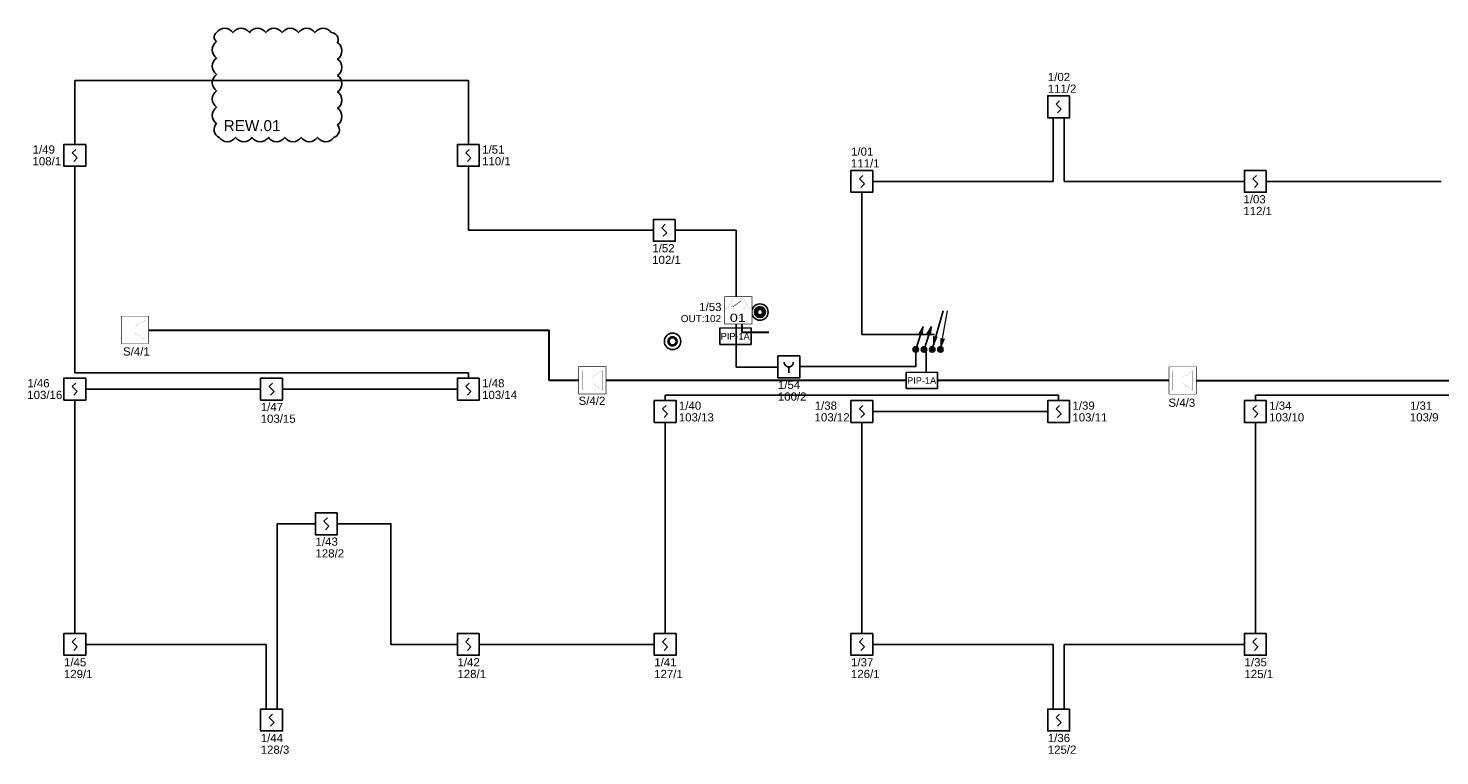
# Model space of a CAD drawing. Header units: millimetres. Extents: x 38406 to 47609, y 14807 to 20150.
# Tile 1 of 3: x 38406 to 40989, y 14881 to 16212. Entities that reach past the tile are written whole.
import ezdxf
from ezdxf.enums import TextEntityAlignment as Align

# ---------------------------------------------------------------- set-up
doc = ezdxf.new("R2010")
doc.units = ezdxf.units.MM
for name, color, linetype in [('_IE_REW01', 30, 'Continuous'), ('_IE_SAP_elementy', 1, 'Continuous'), ('ppoz_ADRESY', 30, 'Continuous'), ('ppoz_czujki', 1, 'Continuous'), ('ppoz_linie dozorowe', 1, 'Continuous')]:
    doc.layers.add(name, color=color, linetype=linetype)
for name, color, linetype, lineweight in [('_IE_SAP', 240, 'Continuous', 15), ('_IE_SAP_sygnalizator akustyczny', 240, 'Continuous', 15), ('ppoz_linie_sygnalizatory', 5, 'Continuous', 30)]:
    doc.layers.add(name, color=color, linetype=linetype, lineweight=lineweight)
doc.styles.add('ARIAL', font='arial.ttf')
doc.styles.get("Standard").update_dxf_attribs({"font": 'ARIAL.TTF'})
doc.styles.add('STYLE1', font='arial.ttf')

# ---------------------------------------------------------------- blocks, each defined once
blk = doc.blocks.new('*U10625')
blk.add_wipeout([(-25, -25), (-25, 25), (25, 25), (25, -25)])
for points, const_width in [([(-25, -25), (-25, 25), (25, 25), (25, -25)], 1), ([(-18, -18), (-18, 18), (0, 18), (0, -18)], 0.18), ([(0, -5.4), (0, 5.4), (18, 18), (18, -18)], 0.18)]:
    blk.add_lwpolyline(points, close=True, dxfattribs=dict(const_width=const_width))
blk = doc.blocks.new('*U10627')
blk.add_wipeout([(-25, -25), (-25, 25), (25, 25), (25, -25)])
for points, const_width in [([(-25, -25), (-25, 25), (25, 25), (25, -25)], 1), ([(-18, -18), (-18, 18), (0, 18), (0, -18)], 0.18), ([(0, -5.4), (0, 5.4), (18, 18), (18, -18)], 0.18)]:
    blk.add_lwpolyline(points, close=True, dxfattribs=dict(const_width=const_width))
blk = doc.blocks.new('*U10629')
blk.add_wipeout([(-25, -25), (-25, 25), (25, 25), (25, -25)])
for points, const_width in [([(-25, -25), (-25, 25), (25, 25), (25, -25)], 1), ([(-18, -18), (-18, 18), (0, 18), (0, -18)], 0.18), ([(0, -5.4), (0, 5.4), (18, 18), (18, -18)], 0.18)]:
    blk.add_lwpolyline(points, close=True, dxfattribs=dict(const_width=const_width))
blk = doc.blocks.new('*U24149')
at = {"color": 6}
blk.add_wipeout([(-25, -25), (-25, 25), (25, 25), (25, -25)], dxfattribs=at)
for points, const_width in [([(-25, -25), (-25, 25), (25, 25), (25, -25)], 1), ([(-22, 0), (-9.3, 22), (9.3, 22), (22, 0)], 0.22)]:
    blk.add_lwpolyline(points, close=True, dxfattribs=dict(at, const_width=const_width))
at = {"color": 6, "const_width": 0.2}
for points in [[(-14.2, 5), (-14.2, 5, -0.414214), (-11.7, 7.5), (-11.7, 7.5, -0.414214), (-9.2, 5), (-9.2, 5, -0.414214), (-11.7, 2.5), (-11.7, 2.5, -0.414214)], [(14.2, 5), (14.2, 5, 0.414214), (11.7, 7.5), (11.7, 7.5, 0.414214), (9.2, 5), (9.2, 5, 0.414214), (11.7, 2.5), (11.7, 2.5, 0.414214)]]:
    blk.add_lwpolyline(points, format="xyb", close=True, dxfattribs=at)
at = {"color": 6, "const_width": 1}
blk.add_lwpolyline([(-9.7, 6.5), (5.1, 17.5)], dxfattribs=at)
at = {"color": 6, "style": 'ARIAL', "width": 1.258108}
blk.add_text('01', height=15, dxfattribs=at).set_placement((-15.6, -21.2), (13.7, -21.2), align=Align.FIT)

msp = doc.modelspace()

# ---------------------------------------------------------------- hatches: boundary and pattern name
at = {"layer": '_IE_SAP'}
h = msp.add_hatch(color=256, dxfattribs=at)
h.dxf.hatch_style = 1
h.paths.add_polyline_path([(40035.9, 15653.3), (40043.4, 15666.6), (40041.6, 15651.4)])
h = msp.add_hatch(color=256, dxfattribs=at)
h.dxf.hatch_style = 1
h.paths.add_polyline_path([(40050.9, 15653.3), (40058.4, 15666.6), (40056.6, 15651.4)])
at = {"layer": '_IE_SAP', "lineweight": -3}
h = msp.add_hatch(color=256, dxfattribs=at)
edge = h.paths.add_edge_path()
edge.add_arc((40030, 15624.8), 5, 0, 360)
at = {"layer": '_IE_SAP'}
h = msp.add_hatch(color=256, dxfattribs=at)
h.dxf.hatch_style = 1
h.paths.add_polyline_path([(40068.3, 15647.7), (40062.5, 15633.6), (40062.5, 15648.9)])
at = {"layer": '_IE_SAP', "lineweight": -3}
h = msp.add_hatch(color=256, dxfattribs=at)
edge = h.paths.add_edge_path()
edge.add_arc((40075, 15624.8), 5, 0, 360)
at = {"layer": '_IE_SAP'}
h = msp.add_hatch(color=256, dxfattribs=at)
h.dxf.hatch_style = 1
h.paths.add_polyline_path([(40081.7, 15643.9), (40075.9, 15629.7), (40075.8, 15645)])
at = {"layer": '_IE_SAP_elementy', "lineweight": 25, "ltscale": 3}
h = msp.add_hatch(color=84, dxfattribs=at)
h.dxf.hatch_style = 1
edge = h.paths.add_edge_path()
edge.add_arc((39744.8, 15693.1), 10, 0, 360)
edge = h.paths.add_edge_path(flags=16)
edge.add_arc((39744.8, 15693.1), 5, 0, 360)
h = msp.add_hatch(color=84, dxfattribs=at)
h.dxf.hatch_style = 1
edge = h.paths.add_edge_path()
edge.add_arc((39584.9, 15639.6), 10, 0, 360)
edge = h.paths.add_edge_path(flags=16)
edge.add_arc((39584.9, 15639.6), 5, 0, 360)
at = {"layer": '_IE_SAP_sygnalizator akustyczny', "lineweight": -3}
h = msp.add_hatch(color=256, dxfattribs=at)
edge = h.paths.add_edge_path()
edge.add_arc((40045, 15624.8), 5, 0, 360)
h = msp.add_hatch(color=256, dxfattribs=at)
edge = h.paths.add_edge_path()
edge.add_arc((40045, 15624.8), 5, 0, 360)
h = msp.add_hatch(color=256, dxfattribs=at)
edge = h.paths.add_edge_path()
edge.add_arc((40060, 15624.8), 5, 0, 360)
h = msp.add_hatch(color=256, dxfattribs=at)
edge = h.paths.add_edge_path()
edge.add_arc((40060, 15624.8), 5, 0, 360)
at = {"layer": 'ppoz_linie_sygnalizatory', "lineweight": 25, "ltscale": 3}
h = msp.add_hatch(color=84, dxfattribs=at)
h.dxf.hatch_style = 1
edge = h.paths.add_edge_path()
edge.add_arc((39744.8, 15693.1), 10, 0, 360)
edge = h.paths.add_edge_path(flags=16)
edge.add_arc((39744.8, 15693.1), 5, 0, 360)

# ---------------------------------------------------------------- linework, layer by layer
at = {"layer": '_IE_REW01'}
msp.add_lwpolyline([(38750.6, 16204.6, -0.5206), (38780.6, 16204.6, -0.5206), (38810.6, 16204.6, -0.5206), (38840.6, 16204.6, -0.5206), (38870.6, 16204.6, -0.5206), (38900.6, 16204.6, -0.5206), (38930.6, 16204.6, -0.5206), (38960.6, 16204.6, -0.5206), (38972, 16186, -0.5206), (38972, 16156, -0.5206), (38972, 16126, -0.5206), (38972, 16096, -0.5206), (38972, 16066, -0.5206), (38972, 16036, -0.5206), (38965.4, 16012.6, -0.5206), (38935.4, 16012.6, -0.5206), (38905.4, 16012.6, -0.5206), (38875.4, 16012.6, -0.5206), (38845.4, 16012.6, -0.5206), (38815.4, 16012.6, -0.5206), (38785.4, 16012.6, -0.5206), (38755.4, 16012.6, -0.5206), (38750.6, 16037.9, -0.5206), (38750.6, 16067.9, -0.5206), (38750.6, 16097.9, -0.5206), (38750.6, 16127.9, -0.5206), (38750.6, 16157.9, -0.5206), (38750.6, 16187.9, -0.5206), (38750.6, 16204.6, -0.5206)], format="xyb", close=True, dxfattribs=at)
at = {"layer": '_IE_SAP'}
for p, q in [((40075, 15624.8), (40087.7, 15695.2)), ((40041.6, 15651.5), (40035.8, 15653.2)), ((40041.6, 15651.5), (40035.8, 15653.2)), ((40035.9, 15653.3), (40043.4, 15666.6)), ((40035.9, 15653.3), (40043.4, 15666.6)), ((40035.9, 15653.3), (40041.6, 15651.4)), ((40035.9, 15653.3), (40041.6, 15651.4)), ((40041.6, 15651.4), (40043.4, 15666.6)), ((40041.6, 15651.4), (40043.4, 15666.6)), ((40056.6, 15651.5), (40050.8, 15653.2)), ((40056.6, 15651.5), (40050.8, 15653.2)), ((40050.9, 15653.3), (40058.4, 15666.6)), ((40050.9, 15653.3), (40058.4, 15666.6)), ((40050.9, 15653.3), (40056.6, 15651.4)), ((40050.9, 15653.3), (40056.6, 15651.4)), ((40056.6, 15651.4), (40058.4, 15666.6)), ((40056.6, 15651.4), (40058.4, 15666.6)), ((40062.5, 15648.9), (40062.5, 15633.6)), ((40062.5, 15648.9), (40062.5, 15633.6)), ((40068.3, 15647.7), (40062.5, 15633.6)), ((40068.3, 15647.7), (40062.5, 15633.6)), ((40075.8, 15645), (40075.9, 15629.7)), ((40075.8, 15645), (40075.9, 15629.7)), ((40081.7, 15643.9), (40075.9, 15629.7)), ((40081.7, 15643.9), (40075.9, 15629.7))]:
    msp.add_line(p, q, dxfattribs=at)
at = {"layer": '_IE_SAP', "lineweight": 25, "ltscale": 3}
for p, q in [((40030, 15624.8), (40043.4, 15666.6)), ((40030, 15624.8), (40043.4, 15666.6)), ((40045, 15624.8), (40058.4, 15666.6)), ((40045, 15624.8), (40058.4, 15666.6))]:
    msp.add_line(p, q, dxfattribs=at)
at = {"layer": '_IE_SAP', "lineweight": -3}
for centre in [(40030, 15624.8), (40030, 15624.8), (40030, 15624.8), (40075, 15624.8), (40075, 15624.8), (40075, 15624.8)]:
    msp.add_circle(centre, 5, dxfattribs=at)
at = {"layer": '_IE_SAP_elementy', "color": 84, "lineweight": 25, "ltscale": 3}
for centre in [(39744.8, 15693.1), (39744.8, 15693.1), (39584.9, 15639.6), (39584.9, 15639.6)]:
    msp.add_circle(centre, 15, dxfattribs=at)
at = {"layer": '_IE_SAP_sygnalizator akustyczny', "lineweight": 25, "ltscale": 3}
for p, q in [((40060, 15624.8), (40080.2, 15695.2)), ((39671.3, 15664.1, 0.5), (39671.3, 15634.1, 0.7)), ((39728.8, 15664.1, 0.5), (39728.8, 15634.1, 0.7)), ((39671.3, 15634.1, 0.7), (39728.8, 15634.1, 0.7)), ((40012.4, 15583.3, 0.5), (40012.4, 15553.3, 0.7)), ((40069.9, 15583.3, 0.5), (40069.9, 15553.3, 0.7)), ((40012.4, 15553.3, 0.7), (40069.9, 15553.3, 0.7))]:
    msp.add_line(p, q, dxfattribs=at)
at = {"layer": '_IE_SAP_sygnalizator akustyczny'}
for p, q in [((39671.3, 15664.1, 0.5), (39728.8, 15664.1, 0.5)), ((40012.4, 15583.3, 0.5), (40069.9, 15583.3, 0.5))]:
    msp.add_line(p, q, dxfattribs=at)
at = {"layer": '_IE_SAP_sygnalizator akustyczny', "lineweight": -3}
for centre in [(40045, 15624.8), (40045, 15624.8), (40045, 15624.8), (40045, 15624.8), (40045, 15624.8), (40045, 15624.8), (40060, 15624.8), (40060, 15624.8), (40060, 15624.8), (40060, 15624.8), (40060, 15624.8), (40060, 15624.8)]:
    msp.add_circle(centre, 5, dxfattribs=at)
at = {"layer": 'ppoz_czujki'}
for p, q in [((40293.1, 16079.8), (40286.7, 16073.4)), ((40295.9, 16064.2), (40286.7, 16073.4)), ((40289.5, 16057.8), (40295.9, 16064.2)), ((38493.1, 15990.8), (38486.7, 15984.4)), ((39213.1, 15990.8), (39206.7, 15984.4)), ((38495.9, 15975.2), (38486.7, 15984.4)), ((38489.5, 15968.8), (38495.9, 15975.2)), ((39215.9, 15975.2), (39206.7, 15984.4)), ((39209.5, 15968.8), (39215.9, 15975.2)), ((39933.1, 15943.3), (39926.7, 15936.9)), ((39935.9, 15927.7), (39926.7, 15936.9)), ((40653.1, 15943.3), (40646.7, 15936.9)), ((40655.9, 15927.7), (40646.7, 15936.9)), ((39929.5, 15921.3), (39935.9, 15927.7)), ((40649.5, 15921.3), (40655.9, 15927.7)), ((39571.6, 15853.8), (39565.2, 15847.4)), ((39574.4, 15838.2), (39565.2, 15847.4)), ((39568, 15831.8), (39574.4, 15838.2)), ((38493.1, 15563.3), (38486.7, 15556.9)), ((38495.9, 15547.7), (38486.7, 15556.9)), ((38489.5, 15541.3), (38495.9, 15547.7)), ((38853.1, 15563.3), (38846.7, 15556.9)), ((38855.9, 15547.7), (38846.7, 15556.9)), ((38849.5, 15541.3), (38855.9, 15547.7)), ((39213.1, 15563.3), (39206.7, 15556.9)), ((39215.9, 15547.7), (39206.7, 15556.9)), ((39209.5, 15541.3), (39215.9, 15547.7)), ((39573.1, 15522.3), (39566.7, 15515.9)), ((39933.1, 15522.3), (39926.7, 15515.9)), ((40293.1, 15522.3), (40286.7, 15515.9)), ((40653.1, 15522.3), (40646.7, 15515.9)), ((39575.9, 15506.7), (39566.7, 15515.9)), ((39569.5, 15500.3), (39575.9, 15506.7)), ((39935.9, 15506.7), (39926.7, 15515.9)), ((39929.5, 15500.3), (39935.9, 15506.7)), ((40295.9, 15506.7), (40286.7, 15515.9)), ((40289.5, 15500.3), (40295.9, 15506.7)), ((40655.9, 15506.7), (40646.7, 15515.9)), ((40649.5, 15500.3), (40655.9, 15506.7)), ((38953.4, 15316.9), (38947, 15310.5)), ((38956.2, 15301.3), (38947, 15310.5)), ((38949.8, 15294.9), (38956.2, 15301.3)), ((38493.1, 15096.3), (38486.7, 15089.9)), ((38495.9, 15080.7), (38486.7, 15089.9)), ((39213.1, 15096.3), (39206.7, 15089.9)), ((39215.9, 15080.7), (39206.7, 15089.9)), ((39573.1, 15096.3), (39566.7, 15089.9)), ((39575.9, 15080.7), (39566.7, 15089.9)), ((39933.1, 15096.3), (39926.7, 15089.9)), ((39935.9, 15080.7), (39926.7, 15089.9)), ((40653.1, 15096.3), (40646.7, 15089.9)), ((40655.9, 15080.7), (40646.7, 15089.9)), ((38489.5, 15074.3), (38495.9, 15080.7)), ((39209.5, 15074.3), (39215.9, 15080.7)), ((39569.5, 15074.3), (39575.9, 15080.7)), ((39929.5, 15074.3), (39935.9, 15080.7)), ((40649.5, 15074.3), (40655.9, 15080.7)), ((38853.1, 14957.8), (38846.7, 14951.4)), ((40293.1, 14957.8), (40286.7, 14951.4)), ((38855.9, 14942.2), (38846.7, 14951.4)), ((38849.5, 14935.8), (38855.9, 14942.2)), ((40295.9, 14942.2), (40286.7, 14951.4)), ((40289.5, 14935.8), (40295.9, 14942.2))]:
    msp.add_line(p, q, dxfattribs=at)
at = {"layer": 'ppoz_czujki', "ltscale": 16}
msp.add_line((39797.6, 15581.9), (39797.6, 15592.9), dxfattribs=at)
at = {"layer": 'ppoz_czujki', "linetype": 'Continuous'}
for points in [[(40311.3, 16088.8), (40271.3, 16088.8), (40271.3, 16048.8), (40311.3, 16048.8)], [(38511.3, 15999.8), (38471.3, 15999.8), (38471.3, 15959.8), (38511.3, 15959.8)], [(39231.3, 15999.8), (39191.3, 15999.8), (39191.3, 15959.8), (39231.3, 15959.8)], [(39951.3, 15952.3), (39911.3, 15952.3), (39911.3, 15912.3), (39951.3, 15912.3)], [(40671.3, 15952.3), (40631.3, 15952.3), (40631.3, 15912.3), (40671.3, 15912.3)], [(39589.8, 15862.8), (39549.8, 15862.8), (39549.8, 15822.8), (39589.8, 15822.8)], [(39817.6, 15612.8), (39777.6, 15612.8), (39777.6, 15572.8), (39817.6, 15572.8)], [(38511.3, 15572.3), (38471.3, 15572.3), (38471.3, 15532.3), (38511.3, 15532.3)], [(38871.3, 15572.3), (38831.3, 15572.3), (38831.3, 15532.3), (38871.3, 15532.3)], [(39231.3, 15572.3), (39191.3, 15572.3), (39191.3, 15532.3), (39231.3, 15532.3)], [(39591.3, 15531.3), (39551.3, 15531.3), (39551.3, 15491.3), (39591.3, 15491.3)], [(39951.3, 15531.3), (39911.3, 15531.3), (39911.3, 15491.3), (39951.3, 15491.3)], [(40311.3, 15531.3), (40271.3, 15531.3), (40271.3, 15491.3), (40311.3, 15491.3)], [(40671.3, 15531.3), (40631.3, 15531.3), (40631.3, 15491.3), (40671.3, 15491.3)], [(38971.6, 15325.9), (38931.6, 15325.9), (38931.6, 15285.9), (38971.6, 15285.9)], [(38511.3, 15105.3), (38471.3, 15105.3), (38471.3, 15065.3), (38511.3, 15065.3)], [(39231.3, 15105.3), (39191.3, 15105.3), (39191.3, 15065.3), (39231.3, 15065.3)], [(39591.3, 15105.3), (39551.3, 15105.3), (39551.3, 15065.3), (39591.3, 15065.3)], [(39951.3, 15105.3), (39911.3, 15105.3), (39911.3, 15065.3), (39951.3, 15065.3)], [(40671.3, 15105.3), (40631.3, 15105.3), (40631.3, 15065.3), (40671.3, 15065.3)], [(38871.3, 14966.8), (38831.3, 14966.8), (38831.3, 14926.8), (38871.3, 14926.8)], [(40311.3, 14966.8), (40271.3, 14966.8), (40271.3, 14926.8), (40311.3, 14926.8)]]:
    msp.add_lwpolyline(points, close=True, dxfattribs=at)
at = {"layer": 'ppoz_czujki', "ltscale": 16}
msp.add_arc((39797.6, 15601.3), 8.44, 177.1677, 2.8323, dxfattribs=at)
at = {"layer": 'ppoz_linie dozorowe', "lineweight": 25, "ltscale": 3}
for p, q in [((38871.3, 16116.8), (38491.3, 16116.8)), ((38491.3, 15999.8), (38491.3, 16116.8)), ((38871.3, 16116.8), (39211.3, 16116.8)), ((39211.3, 15999.8), (39211.3, 16116.8)), ((38491.3, 15959.8), (38491.3, 15582.3)), ((39211.3, 15959.8), (39211.3, 15842.8)), ((39931.3, 15912.3), (39931.3, 15652.4)), ((39951.3, 15932.3), (40281.3, 15932.3)), ((40631.3, 15932.3), (40301.3, 15932.3)), ((40671.3, 15932.3), (40991.3, 15932.3)), ((39549.8, 15842.8), (39211.3, 15842.8)), ((39589.8, 15842.8), (39701.4, 15842.8)), ((40063.9, 15652.4), (39931.3, 15652.4)), ((40029.9, 15624.8), (40029.9, 15593.4)), ((39211.3, 15582.3), (38491.3, 15582.3)), ((39211.3, 15572.3), (39211.3, 15582.3)), ((39777.6, 15592.3), (39701.4, 15592.3)), ((39817.6, 15593.4), (40030.9, 15593.4)), ((38831.3, 15552.3), (38511.3, 15552.3)), ((38871.3, 15552.3), (39191.3, 15552.3)), ((38491.3, 15105.3), (38491.3, 15532.3)), ((40291.3, 15541.3), (39571.3, 15541.3)), ((39571.3, 15531.3), (39571.3, 15541.3)), ((40291.3, 15531.3), (40291.3, 15541.3)), ((41482.8, 15541.3), (40651.3, 15541.3)), ((40651.3, 15531.3), (40651.3, 15541.3)), ((39951.3, 15511.3), (40271.3, 15511.3)), ((39571.3, 15105.3), (39571.3, 15491.3)), ((39931.3, 15105.3), (39931.3, 15491.3)), ((40651.3, 15491.3), (40651.3, 15105.3)), ((38841.3, 15085.3), (38511.3, 15085.3)), ((39191.3, 15085.3), (39069.5, 15085.3)), ((39551.3, 15085.3), (39231.3, 15085.3)), ((40281.3, 15085.3), (39951.3, 15085.3)), ((40631.3, 15085.3), (40301.3, 15085.3))]:
    msp.add_line(p, q, dxfattribs=at)
at = {"layer": 'ppoz_linie dozorowe'}
for p, q in [((40281.3, 16048.8), (40281.3, 15932.3)), ((40301.3, 16048.8), (40301.3, 15932.3)), ((39701.4, 15842.8), (39701.4, 15713.1, -0.1)), ((39701.4, 15673.1, -0.1), (39701.4, 15592.3)), ((38861.3, 14966.8), (38861.3, 15305.9)), ((38841.3, 14966.8), (38841.3, 15085.3)), ((40281.3, 14966.8), (40281.3, 15085.3)), ((40301.3, 14966.8), (40301.3, 15085.3))]:
    msp.add_line(p, q, dxfattribs=at)
at = {"layer": 'ppoz_linie dozorowe', "lineweight": 25, "ltscale": 3}
for points in [[(38861.3, 15305.9), (38931.6, 15305.9)], [(38971.6, 15305.9), (39069.5, 15305.9), (39069.5, 15085.3)]]:
    msp.add_lwpolyline(points, dxfattribs=at)
at = {"layer": 'ppoz_linie_sygnalizatory', "color": 84, "lineweight": 25, "ltscale": 3}
for p, q in [((39729.8, 15693.1), (39721.4, 15693.1, -0.3)), ((39729.8, 15693.1), (39721.4, 15693.1, -0.3)), ((39711.4, 15655.5, -0.2), (39711.4, 15673.1, -0.1)), ((39711.4, 15655.5, -0.2), (39711.4, 15673.1, -0.1))]:
    msp.add_line(p, q, dxfattribs=at)
at = {"layer": 'ppoz_linie_sygnalizatory', "ltscale": 3}
for p, q in [((38626, 15659.8), (39359.3, 15659.8)), ((39359.3, 15567.8), (39359.3, 15659.8)), ((39413.3, 15567.8), (39359.3, 15567.8)), ((40012.6, 15567.8, -0.1), (39463.3, 15567.8)), ((40493.3, 15567.8), (40070.1, 15567.8, 0.2)), ((40543.3, 15567.8), (41573.3, 15567.8))]:
    msp.add_line(p, q, dxfattribs=at)
at = {"layer": 'ppoz_linie_sygnalizatory', "color": 84, "ltscale": 3}
for p, q in [((39711.4, 15673.1, 0), (39711.4, 15655.5, 0)), ((39761.3, 15655.6, -0.3), (39711.4, 15655.6, 0))]:
    msp.add_line(p, q, dxfattribs=at)
at = {"layer": 'ppoz_linie_sygnalizatory', "lineweight": 25, "ltscale": 3}
msp.add_line((40048.9, 15624.8), (40048.9, 15582.8, -0.4), dxfattribs=at)
at = {"layer": 'ppoz_linie_sygnalizatory', "color": 84, "lineweight": 25, "ltscale": 3}
for radius in [10, 10, 5, 5]:
    msp.add_circle((39744.8, 15693.1), radius, dxfattribs=at)

# ---------------------------------------------------------------- texts
at = {"layer": '_IE_REW01', "insert": (38763.6, 16044.3), "char_height": 20, "width": 190.597, "attachment_point": 1}
msp.add_mtext('REW.01', dxfattribs=at)
at = {"layer": '_IE_SAP_sygnalizator akustyczny', "color": 7, "lineweight": 5, "style": 'ARIAL'}
for p in [(39673, 15642.9), (40014.1, 15562)]:
    msp.add_text('PIP-1A', height=12, dxfattribs=at).set_placement(p)
at = {"layer": 'ppoz_ADRESY', "style": 'STYLE1'}
for s, height, p in [('1/02', 15, (40271.5, 16115.7)), ('111/2', 15, (40271.3, 16094.3)), ('1/49', 15, (38414.1, 15983)), ('1/51', 15, (39236.6, 15983)), ('1/01', 15, (39911.5, 15979.2)), ('108/1', 15, (38413.9, 15961.6)), ('110/1', 15, (39236.4, 15961.6)), ('111/1', 15, (39911.3, 15957.8)), ('112/1', 15, (40629.2, 15870.6)), ('1/03', 15, (40629.4, 15892)), ('1/52', 15, (39547.9, 15802.5)), ('102/1', 15, (39547.7, 15781.1)), ('1/53', 15, (39633.7, 15695)), ('OUT:102', 13, (39600, 15674.8)), ('103/16', 15, (38404.3, 15534.1)), ('1/46', 15, (38404.4, 15555.5)), ('103/14', 15, (39236.4, 15534.1)), ('1/48', 15, (39236.6, 15555.5)), ('100/2', 15, (39777.6, 15531.1)), ('1/54', 15, (39777.7, 15552.5)), ('1/47', 15, (38831.5, 15512)), ('1/40', 15, (39596.6, 15514.5)), ('1/38', 15, (39845, 15514.5)), ('1/39', 15, (40316.6, 15514.5)), ('1/34', 15, (40676.6, 15514.5)), ('1/31', 15, (40934.1, 15514.5)), ('103/15', 15, (38831.3, 15490.6)), ('103/13', 15, (39596.4, 15493.1)), ('103/12', 15, (39844.8, 15493.1)), ('103/11', 15, (40316.4, 15493.1)), ('103/10', 15, (40676.4, 15493.1)), ('103/9', 15, (40933.9, 15493.1)), ('1/43', 15, (38931.7, 15265.7)), ('128/2', 15, (38931.6, 15244.2)), ('1/45', 15, (38471.5, 15045)), ('1/42', 15, (39191.5, 15045)), ('1/41', 15, (39551.5, 15045)), ('1/37', 15, (39911.5, 15045)), ('1/35', 15, (40631.5, 15045)), ('129/1', 15, (38471.3, 15023.6)), ('128/1', 15, (39191.3, 15023.6)), ('127/1', 15, (39551.3, 15023.6)), ('126/1', 15, (39911.3, 15023.6)), ('125/1', 15, (40631.3, 15023.6)), ('1/44', 15, (38831.5, 14906.5)), ('1/36', 15, (40271.5, 14906.5)), ('128/3', 15, (38831.3, 14885.1)), ('125/2', 15, (40271.3, 14885.1))]:
    msp.add_text(s, height=height, rotation=0.0141, dxfattribs=at).set_placement(p)

# ---------------------------------------------------------------- next in the draw order: block references
at = {"layer": '_IE_SAP_elementy'}
for name, p in [('*U24149', (39705.3, 15696.4)), ('*U10629', (38601.3, 15660.6)), ('*U10627', (39438.1, 15568.4)), ('*U10625', (40518.3, 15567.9))]:
    msp.add_blockref(name, p, dxfattribs=at)

# ---------------------------------------------------------------- next in the draw order: texts
at = {"layer": 'ppoz_ADRESY', "style": 'STYLE1'}
for s, p in [('S/4/1', (38579.5, 15613.6)), ('S/4/2', (39413, 15523.4)), ('S/4/3', (40492.2, 15519.9))]:
    msp.add_text(s, height=15, rotation=0.0141, dxfattribs=at).set_placement(p)

doc.saveas('drawing.dxf')
